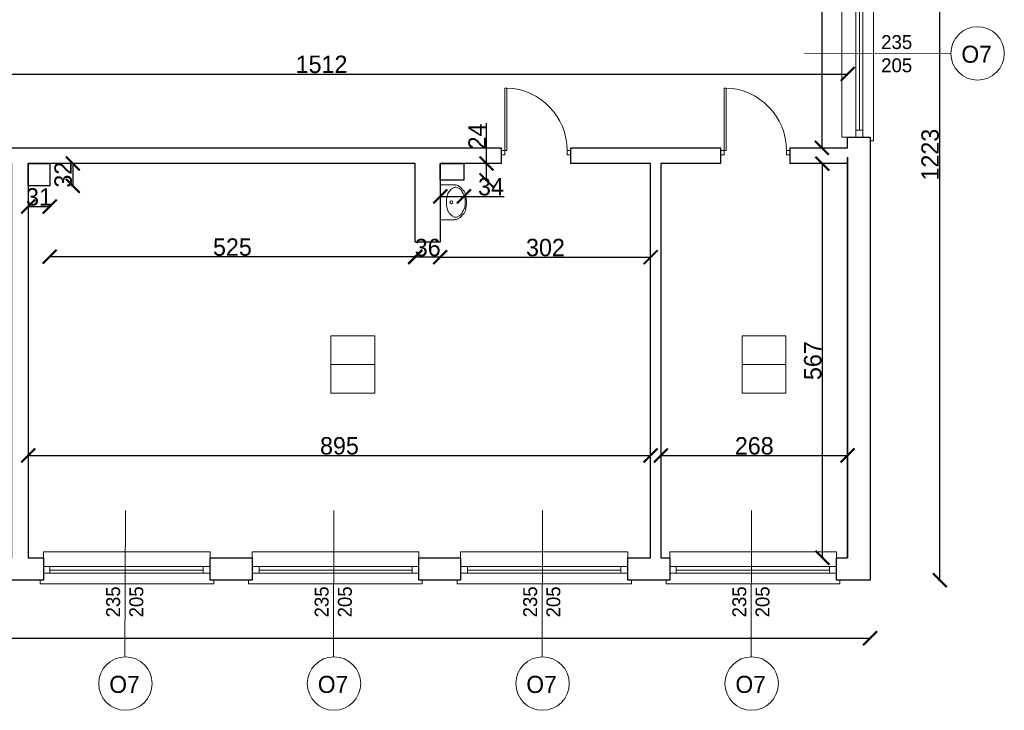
# Model space of a CAD drawing. Header units: centimetres. Extents: x -17621 to 77377, y -18613 to 66.
# Tile 125 of 173: x 32538 to 33954, y -14234 to -13241. Entities that reach past the tile are written whole.
import ezdxf

# ---------------------------------------------------------------- set-up
doc = ezdxf.new("R2010")
doc.units = ezdxf.units.CM
doc.layers.add('0-wymiarowanie rys.CAD', color=5, linetype='Continuous', lineweight=0, true_color=0x0000ff)
for name, color, linetype, lineweight in [('a_drzwi i okna', 2, 'Continuous', 0), ('a_inwentaryzacja', 141, 'Continuous', 0), ('a_wymiarowanie', 211, 'Continuous', 0), ('drzwi', 2, 'Continuous', 0), ('pomieszczenia', 191, 'Continuous', 5)]:
    doc.layers.add(name, color=color, linetype=linetype, lineweight=lineweight)
for name, color, linetype in [('PDF3_A220 ŚCIANY WEWNĘTRZNE', 7, 'Continuous'), ('PDF3_A310 STOLARKA ZEWNĘTRZNA', 7, 'Continuous'), ('PDF3_A720 MEBLE', 7, 'Continuous')]:
    doc.layers.add(name, color=color, linetype=linetype)
doc.styles.add('PDF Century Gothic', font='GOTHIC.TTF')
doc.dimstyles.new('ISO-25', dxfattribs={"dimtxt": 25, "dimasz": 20, "dimexe": 0.6, "dimexo": 0.375, "dimtad": 1, "dimdec": 0, "dimtxsty": 'PDF Century Gothic', "dimblk": 'ARCHTICK', "dimcen": 2.5, "dimadec": 1, "dimazin": 0, "dimtfac": 1, "dimtdec": 0, "dimtmove": 0, "dimatfit": 3, "dimldrblk": 'ARCHTICK', "dimfxl": 2, "dimfxlon": 1, "dimarcsym": 0})

# ---------------------------------------------------------------- blocks, each defined once
blk = doc.blocks.new('_ArchTick')
at = {"color": 0, "linetype": 'ByBlock', "const_width": 0.15}
blk.add_lwpolyline([(-0.5, -0.5), (0.5, 0.5)], dxfattribs=at)
blk = doc.blocks.new('*D908')
at = {"layer": 'a_wymiarowanie', "color": 0, "linetype": 'Continuous', "lineweight": -2, "transparency": 16777216}
for p, q in [((33459.9, -13869.8), (33459.9, -13867.2)), ((33459.9, -13867.8), (33728.3, -13867.8)), ((33728.3, -13869.8), (33728.3, -13867.2))]:
    blk.add_line(p, q, dxfattribs=at)
at = {"layer": 'Defpoints', "color": 0, "linetype": 'Continuous', "transparency": 16777216}
for p in [(33728.3, -13867.8), (33459.9, -14014.9), (33728.3, -14014.9)]:
    blk.add_point(p, dxfattribs=at)
at = {"layer": 'a_wymiarowanie', "color": 0, "linetype": 'Continuous', "lineweight": -2, "transparency": 16777216, "xscale": 20, "yscale": 20, "zscale": 20, "rotation": 180}
blk.add_blockref('_ArchTick', (33459.9, -13867.8), dxfattribs=at)
at = {"layer": 'a_wymiarowanie', "color": 0, "linetype": 'Continuous', "lineweight": -2, "transparency": 16777216, "xscale": 20, "yscale": 20, "zscale": 20}
blk.add_blockref('_ArchTick', (33728.3, -13867.8), dxfattribs=at)
at = {"layer": 'a_wymiarowanie', "color": 0, "linetype": 'Continuous', "lineweight": 0, "transparency": 16777216, "insert": (33594.1, -13854.1), "char_height": 25, "attachment_point": 5, "style": 'PDF Century Gothic'}
blk.add_mtext('268', dxfattribs=at)
blk = doc.blocks.new('*D909')
at = {"layer": 'a_wymiarowanie', "color": 0, "linetype": 'Continuous', "lineweight": -2, "transparency": 16777216}
for p, q in [((32550.6, -13869.8), (32550.6, -13867.2)), ((32550.6, -13867.8), (33445.2, -13867.8)), ((33445.2, -13869.8), (33445.2, -13867.2))]:
    blk.add_line(p, q, dxfattribs=at)
at = {"layer": 'Defpoints', "color": 0, "linetype": 'Continuous', "transparency": 16777216}
for p in [(33445.2, -13867.8), (32550.6, -14014.9), (33445.2, -14014.9)]:
    blk.add_point(p, dxfattribs=at)
at = {"layer": 'a_wymiarowanie', "color": 0, "linetype": 'Continuous', "lineweight": -2, "transparency": 16777216, "xscale": 20, "yscale": 20, "zscale": 20, "rotation": 180}
blk.add_blockref('_ArchTick', (32550.6, -13867.8), dxfattribs=at)
at = {"layer": 'a_wymiarowanie', "color": 0, "linetype": 'Continuous', "lineweight": -2, "transparency": 16777216, "xscale": 20, "yscale": 20, "zscale": 20}
blk.add_blockref('_ArchTick', (33445.2, -13867.8), dxfattribs=at)
at = {"layer": 'a_wymiarowanie', "color": 0, "linetype": 'Continuous', "lineweight": 0, "transparency": 16777216, "insert": (32997.9, -13854.1), "char_height": 25, "attachment_point": 5, "style": 'PDF Century Gothic'}
blk.add_mtext('895', dxfattribs=at)
blk = doc.blocks.new('*D910')
at = {"layer": 'a_wymiarowanie', "color": 0, "linetype": 'Continuous', "lineweight": -2, "transparency": 16777216}
for p, q in [((33693.3, -12855), (33690.7, -12855)), ((33691.3, -12855), (33691.3, -13425.6)), ((33693.3, -13425.6), (33690.7, -13425.6))]:
    blk.add_line(p, q, dxfattribs=at)
at = {"layer": 'Defpoints', "color": 0, "linetype": 'Continuous', "transparency": 16777216}
for p in [(33728.3, -12855), (33691.3, -13425.6), (33728.3, -13425.6)]:
    blk.add_point(p, dxfattribs=at)
at = {"layer": 'a_wymiarowanie', "color": 0, "linetype": 'Continuous', "lineweight": -2, "transparency": 16777216, "xscale": 20, "yscale": 20, "zscale": 20}
for p, rotation in [((33691.3, -12855), 90), ((33691.3, -13425.6), 270)]:
    blk.add_blockref('_ArchTick', p, dxfattribs=dict(at, rotation=rotation))
at = {"layer": 'a_wymiarowanie', "color": 0, "linetype": 'Continuous', "lineweight": 0, "transparency": 16777216, "insert": (33677.9, -13140.3), "char_height": 25, "attachment_point": 5, "rotation": 90, "style": 'PDF Century Gothic'}
blk.add_mtext('571', dxfattribs=at)
blk = doc.blocks.new('*D911')
at = {"layer": 'a_wymiarowanie', "color": 0, "linetype": 'Continuous', "lineweight": -2, "transparency": 16777216}
for p, q in [((33694, -13448.2), (33691.4, -13448.2)), ((33692, -14014.9), (33692, -13448.2)), ((33694, -14014.9), (33691.4, -14014.9))]:
    blk.add_line(p, q, dxfattribs=at)
at = {"layer": 'Defpoints', "color": 0, "linetype": 'Continuous', "transparency": 16777216}
for p in [(33692, -13448.2), (33728.3, -13448.2), (33728.3, -14014.9)]:
    blk.add_point(p, dxfattribs=at)
at = {"layer": 'a_wymiarowanie', "color": 0, "linetype": 'Continuous', "lineweight": -2, "transparency": 16777216, "xscale": 20, "yscale": 20, "zscale": 20}
for p, rotation in [((33692, -13448.2), 90), ((33692, -14014.9), 270)]:
    blk.add_blockref('_ArchTick', p, dxfattribs=dict(at, rotation=rotation))
at = {"layer": 'a_wymiarowanie', "color": 0, "linetype": 'Continuous', "lineweight": 0, "transparency": 16777216, "insert": (33678.3, -13731.5), "char_height": 25, "attachment_point": 5, "rotation": 90, "style": 'PDF Century Gothic'}
blk.add_mtext('567', dxfattribs=at)
blk = doc.blocks.new('*D912')
at = {"layer": 'a_wymiarowanie', "color": 0, "linetype": 'Continuous', "lineweight": -2, "transparency": 16777216}
for p, q in [((33142.8, -13493.4), (33142.8, -13496)), ((33142.8, -13495.4), (33176.8, -13495.4)), ((33176.8, -13493.4), (33176.8, -13496)), ((33176.8, -13495.4), (33234.5, -13495.4))]:
    blk.add_line(p, q, dxfattribs=at)
at = {"layer": 'Defpoints', "color": 0, "linetype": 'Continuous', "transparency": 16777216}
for p in [(33142.8, -13472.2), (33176.8, -13472.2), (33176.8, -13495.4)]:
    blk.add_point(p, dxfattribs=at)
at = {"layer": 'a_wymiarowanie', "color": 0, "linetype": 'Continuous', "lineweight": -2, "transparency": 16777216, "xscale": 20, "yscale": 20, "zscale": 20, "rotation": 180}
blk.add_blockref('_ArchTick', (33142.8, -13495.4), dxfattribs=at)
at = {"layer": 'a_wymiarowanie', "color": 0, "linetype": 'Continuous', "lineweight": -2, "transparency": 16777216, "xscale": 20, "yscale": 20, "zscale": 20}
blk.add_blockref('_ArchTick', (33176.8, -13495.4), dxfattribs=at)
at = {"layer": 'a_wymiarowanie', "color": 0, "linetype": 'Continuous', "lineweight": 0, "transparency": 16777216, "insert": (33215.7, -13481.7), "char_height": 25, "attachment_point": 5, "style": 'PDF Century Gothic'}
blk.add_mtext('34', dxfattribs=at)
blk = doc.blocks.new('*D913')
at = {"layer": 'a_wymiarowanie', "color": 0, "linetype": 'Continuous', "lineweight": -2, "transparency": 16777216}
for p, q in [((33209.2, -13448.2), (33209.2, -13390.3)), ((33207.2, -13448.2), (33209.8, -13448.2)), ((33209.2, -13472.2), (33209.2, -13448.2)), ((33207.2, -13472.2), (33209.8, -13472.2))]:
    blk.add_line(p, q, dxfattribs=at)
at = {"layer": 'Defpoints', "color": 0, "linetype": 'Continuous', "transparency": 16777216}
for p in [(33178, -13448.2), (33209.2, -13448.2), (33179.8, -13472.2)]:
    blk.add_point(p, dxfattribs=at)
at = {"layer": 'a_wymiarowanie', "color": 0, "linetype": 'Continuous', "lineweight": -2, "transparency": 16777216, "xscale": 20, "yscale": 20, "zscale": 20}
for p, rotation in [((33209.2, -13448.2), 90), ((33209.2, -13472.2), 270)]:
    blk.add_blockref('_ArchTick', p, dxfattribs=dict(at, rotation=rotation))
at = {"layer": 'a_wymiarowanie', "color": 0, "linetype": 'Continuous', "lineweight": 0, "transparency": 16777216, "insert": (33195.7, -13409.2), "char_height": 25, "attachment_point": 5, "rotation": 90, "style": 'PDF Century Gothic'}
blk.add_mtext('24', dxfattribs=at)
blk = doc.blocks.new('*D914')
at = {"layer": 'a_wymiarowanie', "color": 0, "linetype": 'Continuous', "lineweight": -2, "transparency": 16777216}
for p, q in [((33142.8, -13580.8), (33142.8, -13583.4)), ((33142.8, -13582.8), (33445.2, -13582.8)), ((33445.2, -13580.8), (33445.2, -13583.4))]:
    blk.add_line(p, q, dxfattribs=at)
at = {"layer": 'Defpoints', "color": 0, "linetype": 'Continuous', "transparency": 16777216}
for p in [(33142.8, -13561.1), (33445.2, -13561.1), (33445.2, -13582.8)]:
    blk.add_point(p, dxfattribs=at)
at = {"layer": 'a_wymiarowanie', "color": 0, "linetype": 'Continuous', "lineweight": -2, "transparency": 16777216, "xscale": 20, "yscale": 20, "zscale": 20, "rotation": 180}
blk.add_blockref('_ArchTick', (33142.8, -13582.8), dxfattribs=at)
at = {"layer": 'a_wymiarowanie', "color": 0, "linetype": 'Continuous', "lineweight": -2, "transparency": 16777216, "xscale": 20, "yscale": 20, "zscale": 20}
blk.add_blockref('_ArchTick', (33445.2, -13582.8), dxfattribs=at)
at = {"layer": 'a_wymiarowanie', "color": 0, "linetype": 'Continuous', "lineweight": 0, "transparency": 16777216, "insert": (33294, -13569.1), "char_height": 25, "attachment_point": 5, "style": 'PDF Century Gothic'}
blk.add_mtext('302', dxfattribs=at)
blk = doc.blocks.new('*D915')
at = {"layer": 'a_wymiarowanie', "color": 0, "linetype": 'Continuous', "lineweight": -2, "transparency": 16777216}
for p, q in [((32550.6, -13508), (32550.6, -13510.6)), ((32550.6, -13510), (32581.6, -13510)), ((32581.6, -13508), (32581.6, -13510.6))]:
    blk.add_line(p, q, dxfattribs=at)
at = {"layer": 'Defpoints', "color": 0, "linetype": 'Continuous', "transparency": 16777216}
for p in [(32550.6, -13488.6), (32581.6, -13488.6), (32581.6, -13510)]:
    blk.add_point(p, dxfattribs=at)
at = {"layer": 'a_wymiarowanie', "color": 0, "linetype": 'Continuous', "lineweight": -2, "transparency": 16777216, "xscale": 20, "yscale": 20, "zscale": 20, "rotation": 180}
blk.add_blockref('_ArchTick', (32550.6, -13510), dxfattribs=at)
at = {"layer": 'a_wymiarowanie', "color": 0, "linetype": 'Continuous', "lineweight": -2, "transparency": 16777216, "xscale": 20, "yscale": 20, "zscale": 20}
blk.add_blockref('_ArchTick', (32581.6, -13510), dxfattribs=at)
at = {"layer": 'a_wymiarowanie', "color": 0, "linetype": 'Continuous', "lineweight": 0, "transparency": 16777216, "insert": (32566.1, -13496.3), "char_height": 25, "attachment_point": 5, "style": 'PDF Century Gothic'}
blk.add_mtext('31', dxfattribs=at)
blk = doc.blocks.new('*D916')
at = {"layer": 'a_wymiarowanie', "color": 0, "linetype": 'Continuous', "lineweight": -2, "transparency": 16777216}
for p, q in [((32612.7, -13448.2), (32615.3, -13448.2)), ((32614.7, -13448.2), (32614.7, -13480.2)), ((32612.7, -13480.2), (32615.3, -13480.2))]:
    blk.add_line(p, q, dxfattribs=at)
at = {"layer": 'Defpoints', "color": 0, "linetype": 'Continuous', "transparency": 16777216}
for p in [(32581.5, -13448.2), (32581.5, -13480.2), (32614.7, -13480.2)]:
    blk.add_point(p, dxfattribs=at)
at = {"layer": 'a_wymiarowanie', "color": 0, "linetype": 'Continuous', "lineweight": -2, "transparency": 16777216, "xscale": 20, "yscale": 20, "zscale": 20}
for p, rotation in [((32614.7, -13448.2), 90), ((32614.7, -13480.2), 270)]:
    blk.add_blockref('_ArchTick', p, dxfattribs=dict(at, rotation=rotation))
at = {"layer": 'a_wymiarowanie', "color": 0, "linetype": 'Continuous', "lineweight": 0, "transparency": 16777216, "insert": (32600.9, -13464.2), "char_height": 25, "attachment_point": 5, "rotation": 90, "style": 'PDF Century Gothic'}
blk.add_mtext('32', dxfattribs=at)
blk = doc.blocks.new('*D917')
at = {"layer": 'a_wymiarowanie', "color": 0, "linetype": 'Continuous', "lineweight": -2, "transparency": 16777216}
for p, q in [((33106.8, -13580.8), (33106.8, -13583.4)), ((33142.8, -13582.8), (33106.8, -13582.8)), ((33142.8, -13580.8), (33142.8, -13583.4))]:
    blk.add_line(p, q, dxfattribs=at)
at = {"layer": 'Defpoints', "color": 0, "linetype": 'Continuous', "transparency": 16777216}
for p in [(33106.8, -13561.1), (33142.8, -13561.1), (33106.8, -13582.8)]:
    blk.add_point(p, dxfattribs=at)
at = {"layer": 'a_wymiarowanie', "color": 0, "linetype": 'Continuous', "lineweight": -2, "transparency": 16777216, "xscale": 20, "yscale": 20, "zscale": 20, "rotation": 180}
blk.add_blockref('_ArchTick', (33106.8, -13582.8), dxfattribs=at)
at = {"layer": 'a_wymiarowanie', "color": 0, "linetype": 'Continuous', "lineweight": -2, "transparency": 16777216, "xscale": 20, "yscale": 20, "zscale": 20}
blk.add_blockref('_ArchTick', (33142.8, -13582.8), dxfattribs=at)
at = {"layer": 'a_wymiarowanie', "color": 0, "linetype": 'Continuous', "lineweight": 0, "transparency": 16777216, "insert": (33124.8, -13569.1), "char_height": 25, "attachment_point": 5, "style": 'PDF Century Gothic'}
blk.add_mtext('36', dxfattribs=at)
blk = doc.blocks.new('*D918')
at = {"layer": 'a_wymiarowanie', "color": 0, "linetype": 'Continuous', "lineweight": -2, "transparency": 16777216}
for p, q in [((32581.5, -13580.1), (32581.5, -13582.7)), ((33106.7, -13582.1), (32581.5, -13582.1)), ((33106.7, -13580.1), (33106.7, -13582.7))]:
    blk.add_line(p, q, dxfattribs=at)
at = {"layer": 'Defpoints', "color": 0, "linetype": 'Continuous', "transparency": 16777216}
for p in [(32581.5, -13448.2), (33106.7, -13448.2), (32581.5, -13582.1)]:
    blk.add_point(p, dxfattribs=at)
at = {"layer": 'a_wymiarowanie', "color": 0, "linetype": 'Continuous', "lineweight": -2, "transparency": 16777216, "xscale": 20, "yscale": 20, "zscale": 20, "rotation": 180}
blk.add_blockref('_ArchTick', (32581.5, -13582.1), dxfattribs=at)
at = {"layer": 'a_wymiarowanie', "color": 0, "linetype": 'Continuous', "lineweight": -2, "transparency": 16777216, "xscale": 20, "yscale": 20, "zscale": 20}
blk.add_blockref('_ArchTick', (33106.7, -13582.1), dxfattribs=at)
at = {"layer": 'a_wymiarowanie', "color": 0, "linetype": 'Continuous', "lineweight": 0, "transparency": 16777216, "insert": (32844.1, -13568.4), "char_height": 25, "attachment_point": 5, "style": 'PDF Century Gothic'}
blk.add_mtext('525', dxfattribs=at)
blk = doc.blocks.new('*D924')
at = {"layer": 'a_wymiarowanie', "color": 0, "linetype": 'Continuous', "lineweight": -2, "transparency": 16777216}
for p, q in [((32216.1, -13321.5), (32216.1, -13318.9)), ((32216.1, -13319.5), (33728.3, -13319.5)), ((33728.3, -13321.5), (33728.3, -13318.9))]:
    blk.add_line(p, q, dxfattribs=at)
at = {"layer": 'Defpoints', "color": 0, "linetype": 'Continuous', "transparency": 16777216}
for p in [(33728.3, -13319.5), (32216.1, -13395.6), (33728.3, -13425.6)]:
    blk.add_point(p, dxfattribs=at)
at = {"layer": 'a_wymiarowanie', "color": 0, "linetype": 'Continuous', "lineweight": -2, "transparency": 16777216, "xscale": 20, "yscale": 20, "zscale": 20, "rotation": 180}
blk.add_blockref('_ArchTick', (32216.1, -13319.5), dxfattribs=at)
at = {"layer": 'a_wymiarowanie', "color": 0, "linetype": 'Continuous', "lineweight": -2, "transparency": 16777216, "xscale": 20, "yscale": 20, "zscale": 20}
blk.add_blockref('_ArchTick', (33728.3, -13319.5), dxfattribs=at)
at = {"layer": 'a_wymiarowanie', "color": 0, "linetype": 'Continuous', "lineweight": 0, "transparency": 16777216, "insert": (32972.2, -13305.7), "char_height": 25, "attachment_point": 5, "style": 'PDF Century Gothic'}
blk.add_mtext('1512', dxfattribs=at)
blk = doc.blocks.new('*D1089')
at = {"layer": '0-wymiarowanie rys.CAD', "color": 0, "linetype": 'Continuous', "lineweight": -2, "transparency": 16777216}
for p, q in [((28921, -14128.5), (28921, -14131.1)), ((28921, -14130.5), (33760.5, -14130.5)), ((33760.5, -14128.5), (33760.5, -14131.1))]:
    blk.add_line(p, q, dxfattribs=at)
at = {"layer": 'Defpoints', "color": 0, "linetype": 'Continuous', "transparency": 16777216}
for p in [(28921, -14047.1), (33760.5, -14047.1), (33760.5, -14130.5)]:
    blk.add_point(p, dxfattribs=at)
at = {"layer": '0-wymiarowanie rys.CAD', "color": 0, "linetype": 'Continuous', "lineweight": -2, "transparency": 16777216, "xscale": 20, "yscale": 20, "zscale": 20, "rotation": 180}
blk.add_blockref('_ArchTick', (28921, -14130.5), dxfattribs=at)
at = {"layer": '0-wymiarowanie rys.CAD', "color": 0, "linetype": 'Continuous', "lineweight": -2, "transparency": 16777216, "xscale": 20, "yscale": 20, "zscale": 20}
blk.add_blockref('_ArchTick', (33760.5, -14130.5), dxfattribs=at)
at = {"layer": '0-wymiarowanie rys.CAD', "color": 0, "linetype": 'Continuous', "transparency": 16777216, "insert": (31340.7, -14116.7), "char_height": 25, "attachment_point": 5, "style": 'PDF Century Gothic'}
blk.add_mtext('4840', dxfattribs=at)
blk = doc.blocks.new('*D1090')
at = {"layer": '0-wymiarowanie rys.CAD', "color": 0, "linetype": 'Continuous', "lineweight": -2, "transparency": 16777216}
for p, q in [((33858.7, -12823.6), (33861.3, -12823.6)), ((33860.7, -14047.1), (33860.7, -12823.6)), ((33858.7, -14047.1), (33861.3, -14047.1))]:
    blk.add_line(p, q, dxfattribs=at)
at = {"layer": 'Defpoints', "color": 0, "linetype": 'Continuous', "transparency": 16777216}
for p in [(33760.5, -12823.6), (33860.7, -12823.6), (33760.5, -14047.1)]:
    blk.add_point(p, dxfattribs=at)
at = {"layer": '0-wymiarowanie rys.CAD', "color": 0, "linetype": 'Continuous', "lineweight": -2, "transparency": 16777216, "xscale": 20, "yscale": 20, "zscale": 20}
for p, rotation in [((33860.7, -12823.6), 90), ((33860.7, -14047.1), 270)]:
    blk.add_blockref('_ArchTick', p, dxfattribs=dict(at, rotation=rotation))
at = {"layer": '0-wymiarowanie rys.CAD', "color": 0, "linetype": 'Continuous', "transparency": 16777216, "insert": (33847, -13435.4), "char_height": 25, "attachment_point": 5, "rotation": 90, "style": 'PDF Century Gothic'}
blk.add_mtext('1223', dxfattribs=at)

msp = doc.modelspace()

# ---------------------------------------------------------------- linework, layer by layer
at = {"layer": 'a_drzwi i okna'}
for p, q in [((33876.6, -13290.4), (33666.5, -13289.9)), ((32690.2, -13947.1), (32689.6, -14157.3)), ((32989.9, -13947.1), (32989.4, -14157.3)), ((33289.6, -13947.1), (33289.1, -14157.3)), ((33590.2, -13947.1), (33589.6, -14157.3))]:
    msp.add_line(p, q, dxfattribs=at)
for centre in [(33915.1, -13289.9), (32690.4, -14195.7), (32990.1, -14195.7), (33289.8, -14195.7), (33590.4, -14195.7)]:
    msp.add_circle(centre, 38.4, dxfattribs=at)
at = {"layer": 'a_inwentaryzacja', "linetype": 'Continuous', "lineweight": 25}
for p, q in [((33545.7, -13425.6), (33545.7, -13448.2)), ((33645.3, -13425.6), (33645.3, -13448.2))]:
    msp.add_line(p, q, dxfattribs=at)
at = {"layer": 'a_inwentaryzacja', "lineweight": 25}
for points in [[(33645.3, -13425.6), (33728.3, -13425.6), (33728.3, -13410.4), (33760.5, -13410.4), (33760.5, -14047.1), (33712.2, -14047.1), (33712.2, -14014.9), (33728.3, -14014.9), (33728.3, -13439.2), (33728.3, -14014.9)], [(33445.2, -13654.2), (33445.2, -13448.2), (33330.4, -13448.2), (33330.4, -13425.6), (33471.8, -13425.6), (33483.6, -13425.6), (33545.7, -13425.6)], [(33545.7, -13448.2), (33459.9, -13448.2), (33459.9, -13654.2)], [(33728.3, -13448.2), (33645.3, -13448.2)], [(33459.9, -13654.2), (33459.9, -14014.9), (33472.6, -14014.9), (33472.6, -14047.1), (33412.5, -14047.1), (33412.5, -14014.9), (33445.2, -14014.9), (33445.2, -13654.2)], [(33145.8, -14039.4), (33145.8, -14039.4)]]:
    msp.add_lwpolyline(points, dxfattribs=at)
for points in [[(33106.7, -13448.2), (32550.6, -13448.2), (32550.6, -14014.9), (32572.6, -14014.9), (32572.6, -14047.1), (32512.5, -14047.1), (32512.5, -14014.9), (32526.9, -14014.9), (32526.9, -13448.2), (31835.2, -13448.2), (31835.2, -13425.6), (33230.5, -13425.6), (33230.5, -13448.2), (33142.8, -13448.2), (33142.8, -13561.1), (33106.7, -13561.1)], [(32812.2, -14014.9), (32872.4, -14014.9), (32872.4, -14047.1), (32812.2, -14047.1)], [(33145.8, -14014.9), (33172.1, -14014.9), (33172.1, -14047.1), (33112, -14047.1), (33112, -14014.9), (33134, -14014.9)]]:
    msp.add_lwpolyline(points, close=True, dxfattribs=at)
at = {"layer": 'a_inwentaryzacja', "linetype": 'Continuous', "lineweight": 25}
for points in [[(32550.6, -13448.2), (32581.6, -13448.2), (32581.6, -13480.2), (32550.6, -13480.2)], [(33142.8, -13448.2), (33176.8, -13448.2), (33176.8, -13472.2), (33142.8, -13472.2)]]:
    msp.add_lwpolyline(points, close=True, dxfattribs=at)
at = {"layer": 'drzwi'}
for points in [[(33235.5, -13429.2), (33230.5, -13429.2), (33230.5, -13435.5), (33235.5, -13435.5), (33235.5, -13429.2), (33238.5, -13429.2), (33238.5, -13339.7), (33235.5, -13339.7), (33235.5, -13429.2)], [(33550.7, -13429.2), (33545.7, -13429.2), (33545.7, -13435.5), (33550.7, -13435.5), (33550.7, -13429.2), (33553.7, -13429.2), (33553.7, -13339.7), (33550.7, -13339.7), (33550.7, -13429.2)]]:
    msp.add_lwpolyline(points, dxfattribs=at)
for points in [[(33325, -13429.2), (33330, -13429.2), (33330, -13435.5), (33325, -13435.5)], [(33640.3, -13429.2), (33645.3, -13429.2), (33645.3, -13435.5), (33640.3, -13435.5)]]:
    msp.add_lwpolyline(points, close=True, dxfattribs=at)
for centre in [(33235.6, -13429.1), (33550.8, -13429.1)]:
    msp.add_arc(centre, 89.5, 359.8945, 88.1637, dxfattribs=at)
at = {"layer": 'PDF3_A220 ŚCIANY WEWNĘTRZNE', "lineweight": 25}
for points in [[(32812.2, -14014.9), (32872.4, -14014.9)], [(33412.5, -14014.9), (33425.2, -14014.9)], [(32872.4, -14047.1), (32812.2, -14047.1)], [(33472.6, -14047.1), (33412.5, -14047.1)]]:
    msp.add_lwpolyline(points, dxfattribs=at)
at = {"layer": 'PDF3_A310 STOLARKA ZEWNĘTRZNA', "lineweight": 5}
for points in [[(33719.9, -13410.4), (33760.5, -13410.4), (33760.5, -13415.5), (33765.6, -13415.5), (33765.6, -13169.9), (33765.6, -13165.7), (33760.5, -13165.7), (33760.5, -13169.9), (33719.9, -13169.9)], [(33740.2, -13410.4), (33740.2, -13400.2), (33740.2, -13180.1), (33740.2, -13169.9), (33750.3, -13169.9), (33750.3, -13180.1), (33750.3, -13400.2), (33750.3, -13410.4)], [(32572.6, -14006.4), (32572.6, -14047.1), (32567.6, -14047.1), (32567.6, -14052.1), (32812.2, -14052.1), (32817.3, -14052.1), (32817.3, -14047.1), (32812.2, -14047.1), (32812.2, -14006.4)], [(32872.4, -14006.4), (32872.4, -14047.1), (32867.3, -14047.1), (32867.3, -14052.1), (33112, -14052.1), (33117, -14052.1), (33117, -14047.1), (33112, -14047.1), (33112, -14006.4)], [(33172.1, -14006.4), (33172.1, -14047.1), (33167, -14047.1), (33167, -14052.1), (33412.5, -14052.1), (33417.6, -14052.1), (33417.6, -14047.1), (33412.5, -14047.1), (33412.5, -14006.4)], [(33472.6, -14006.4), (33472.6, -14047.1), (33467.6, -14047.1), (33467.6, -14052.1), (33712.2, -14052.1), (33717.3, -14052.1), (33717.3, -14047.1), (33712.2, -14047.1), (33712.2, -14006.4)], [(32572.6, -14027.6), (32581.9, -14027.6), (32802.1, -14027.6), (32812.2, -14027.6), (32812.2, -14036.9), (32802.1, -14036.9), (32581.9, -14036.9), (32572.6, -14036.9)], [(32872.4, -14027.6), (32882.5, -14027.6), (33102.6, -14027.6), (33112, -14027.6), (33112, -14036.9), (33102.6, -14036.9), (32882.5, -14036.9), (32872.4, -14036.9)], [(33172.1, -14027.6), (33182.2, -14027.6), (33402.4, -14027.6), (33412.5, -14027.6), (33412.5, -14036.9), (33402.4, -14036.9), (33182.2, -14036.9), (33172.1, -14036.9)], [(33472.6, -14027.6), (33482, -14027.6), (33702.1, -14027.6), (33712.2, -14027.6), (33712.2, -14036.9), (33702.1, -14036.9), (33482, -14036.9), (33472.6, -14036.9)]]:
    msp.add_lwpolyline(points, close=True, dxfattribs=at)
for points in [[(33745.3, -13400.2), (33745.3, -13180.1)], [(33750.3, -13400.2), (33740.2, -13400.2)], [(32581.9, -14036.9), (32581.9, -14027.6)], [(32581.9, -14032.7), (32802.1, -14032.7)], [(32802.1, -14036.9), (32802.1, -14027.6)], [(32882.5, -14036.9), (32882.5, -14027.6)], [(32882.5, -14032.7), (33102.6, -14032.7)], [(33102.6, -14036.9), (33102.6, -14027.6)], [(33182.2, -14036.9), (33182.2, -14027.6)], [(33182.2, -14032.7), (33402.4, -14032.7)], [(33402.4, -14036.9), (33402.4, -14027.6)], [(33482, -14036.9), (33482, -14027.6)], [(33482, -14032.7), (33702.1, -14032.7)], [(33702.1, -14036.9), (33702.1, -14027.6)]]:
    msp.add_lwpolyline(points, dxfattribs=at)
at = {"layer": 'PDF3_A720 MEBLE', "lineweight": 0}
msp.add_lwpolyline([(33163.1, -13528.9), (33142.8, -13528.9), (33142.8, -13479), (33163.1, -13479)], dxfattribs=at)
for points in [[(33169, -13483.4, 0.138478), (33164.8, -13482.2, 0.138478), (33160.6, -13483.4)], [(33152.9, -13494.8, 0.068272), (33151.7, -13503.8, 0.068272), (33152.9, -13512.8)], [(33177.5, -13512.8, 0.068248), (33178.8, -13503.7, 0.068272), (33177.5, -13494.7)], [(33179.1, -13513.7, 0.068248), (33180.5, -13503.7, 0.068273), (33179.1, -13493.8)], [(33160.6, -13524.2, 0.138479), (33164.8, -13525.3, 0.138478), (33169, -13524.2)]]:
    msp.add_lwpolyline(points, format="xyb", dxfattribs=at)
msp.add_circle((33158.9, -13503.8), 2.12, dxfattribs=at)
for centre, radius, start, end in [((33169, -13497), 15.7, 121.5434, 145.9882), ((33163.9, -13490.2), 11.4, 58.4711, 90.0072), ((33161.4, -13497), 15.7, 34.0263, 58.4712), ((33159.7, -13497), 19, 34.0265, 58.471), ((33153.8, -13501.2), 26.7, 15.6298, 34.0265), ((33175, -13501.2), 23.3, 145.9881, 164.3847), ((33154.6, -13501.2), 23.3, 15.6299, 34.0264), ((33175, -13506.3), 23.3, 195.6299, 214.0264), ((33154.6, -13506.3), 23.3, 325.9936, 344.3902), ((33153.8, -13506.3), 26.7, 325.9937, 344.3901), ((33169, -13510.5), 15.7, 214.0263, 238.4712), ((33163.9, -13517.3), 11.4, 270.0128, 301.549), ((33161.4, -13510.5), 15.7, 301.549, 325.9936), ((33159.7, -13510.5), 19, 301.549, 325.9936)]:
    msp.add_arc(centre, radius, start, end, dxfattribs=at)
at = {"layer": 'pomieszczenia'}
for p, q in [((32985.5, -13737.2), (33048.6, -13737.2)), ((33576.6, -13737.2), (33639.6, -13737.2))]:
    msp.add_line(p, q, dxfattribs=at)
for points in [[(32985.5, -13696), (33048.6, -13696), (33048.6, -13778.4), (32985.5, -13778.4)], [(33576.6, -13696), (33639.6, -13696), (33639.6, -13778.4), (33576.6, -13778.4)]]:
    msp.add_lwpolyline(points, close=True, dxfattribs=at)

# ---------------------------------------------------------------- texts
at = {"layer": 'a_drzwi i okna', "style": 'PDF Century Gothic'}
for s, width, gutter_width, heights, insert, char_height, attachment_point in [('235\\P205', 179.816, 12.5, [162.8], (33776.5, -13263.6), 20, 1), ('O7', 220.698, 15.3, [199.8], (33891.8, -13303.7), 24.55, 7), ('O7', 220.698, 15.3, [199.8], (32667.1, -14209.5), 24.55, 7), ('O7', 220.698, 15.3, [199.8], (32966.8, -14209.5), 24.55, 7), ('O7', 220.698, 15.3, [199.8], (33266.5, -14209.5), 24.55, 7), ('O7', 220.698, 15.3, [199.8], (33567.1, -14209.5), 24.55, 7)]:
    msp.add_mtext_dynamic_manual_height_columns(s, width=width, gutter_width=gutter_width, heights=heights, dxfattribs=dict(at, insert=insert, char_height=char_height, attachment_point=attachment_point))
at = {"layer": 'a_drzwi i okna', "char_height": 20, "attachment_point": 1, "rotation": 90, "style": 'PDF Century Gothic'}
for insert in [(32662.6, -14100.6), (32962.3, -14100.6), (33262, -14100.6), (33562.6, -14100.6)]:
    msp.add_mtext_dynamic_manual_height_columns('235\\P205', width=179.816, gutter_width=12.5, heights=[162.8], dxfattribs=dict(at, insert=insert))

# ---------------------------------------------------------------- dimensions: what is measured, and where the dimension line sits
at = {"layer": '0-wymiarowanie rys.CAD', "linetype": 'Continuous'}
dim = msp.add_linear_dim(base=(33860.7407, -12823.6433), p1=(33760.5023, -14047.0692), p2=(33760.5023, -12823.6433), angle=90, dimstyle='ISO-25', dxfattribs=at)
dim.commit()
dim.dimension.update_dxf_attribs({"geometry": '*D1090', "text_midpoint": (33846.9869, -13435.3562)})
dim = msp.add_linear_dim(base=(33760.5023, -14130.4985), p1=(28920.9848, -14047.0692), p2=(33760.5023, -14047.0692), dimstyle='ISO-25', dxfattribs=at)
dim.commit()
dim.dimension.update_dxf_attribs({"geometry": '*D1089', "text_midpoint": (31340.7435, -14116.7446)})
at = {"layer": 'a_wymiarowanie', "linetype": 'Continuous', "lineweight": 0}
for base, p1, p2, picture, middle in [((33691.3, -13425.6), (33728.3, -12855), (33728.3, -13425.6), '*D910', (33677.9, -13140.3)), ((33209.2, -13448.2), (33179.8, -13472.2), (33178, -13448.2), '*D913', (33195.7, -13409.2)), ((33692, -13448.2), (33728.3, -14014.9), (33728.3, -13448.2), '*D911', (33678.3, -13731.5))]:
    dim = msp.add_linear_dim(base=base, p1=p1, p2=p2, angle=90, dimstyle='ISO-25', dxfattribs=at)
    dim.commit()
    dim.dimension.update_dxf_attribs({"geometry": picture, "text_midpoint": middle})
dim = msp.add_linear_dim(base=(33728.3, -13319.5), p1=(32216.1, -13395.6), p2=(33728.3, -13425.6), dimstyle='ISO-25', override={"dimtmove": 1}, dxfattribs=at)
dim.commit()
dim.dimension.update_dxf_attribs({"geometry": '*D924', "text_midpoint": (32972.2, -13305.7)})
dim = msp.add_linear_dim(base=(32614.7, -13480.2), p1=(32581.5, -13448.2), p2=(32581.5, -13480.2), angle=90, dimstyle='ISO-25', dxfattribs=at)
dim.commit()
dim.dimension.update_dxf_attribs({"geometry": '*D916', "text_midpoint": (32614.7, -13464.2), "dimtype": 160})
for base, p1, p2, picture, middle in [((32581.5, -13582.1), (33106.7, -13448.2), (32581.5, -13448.2), '*D918', (32844.1, -13568.4)), ((33176.8, -13495.4), (33142.8, -13472.2), (33176.8, -13472.2), '*D912', (33215.7, -13481.7)), ((32581.6, -13510), (32550.6, -13488.6), (32581.6, -13488.6), '*D915', (32566.1, -13496.3)), ((33445.2, -13582.8), (33142.8, -13561.1), (33445.2, -13561.1), '*D914', (33294, -13569.1)), ((33445.2, -13867.8), (32550.6, -14014.9), (33445.2, -14014.9), '*D909', (32997.9, -13854.1)), ((33728.3, -13867.8), (33459.9, -14014.9), (33728.3, -14014.9), '*D908', (33594.1, -13854.1))]:
    dim = msp.add_linear_dim(base=base, p1=p1, p2=p2, dimstyle='ISO-25', dxfattribs=at)
    dim.commit()
    dim.dimension.update_dxf_attribs({"geometry": picture, "text_midpoint": middle})
dim = msp.add_linear_dim(base=(33106.8, -13582.8), p1=(33142.8, -13561.1), p2=(33106.8, -13561.1), dimstyle='ISO-25', dxfattribs=at)
dim.commit()
dim.dimension.update_dxf_attribs({"geometry": '*D917', "text_midpoint": (33124.8, -13582.8), "dimtype": 160})

doc.saveas('drawing.dxf')
